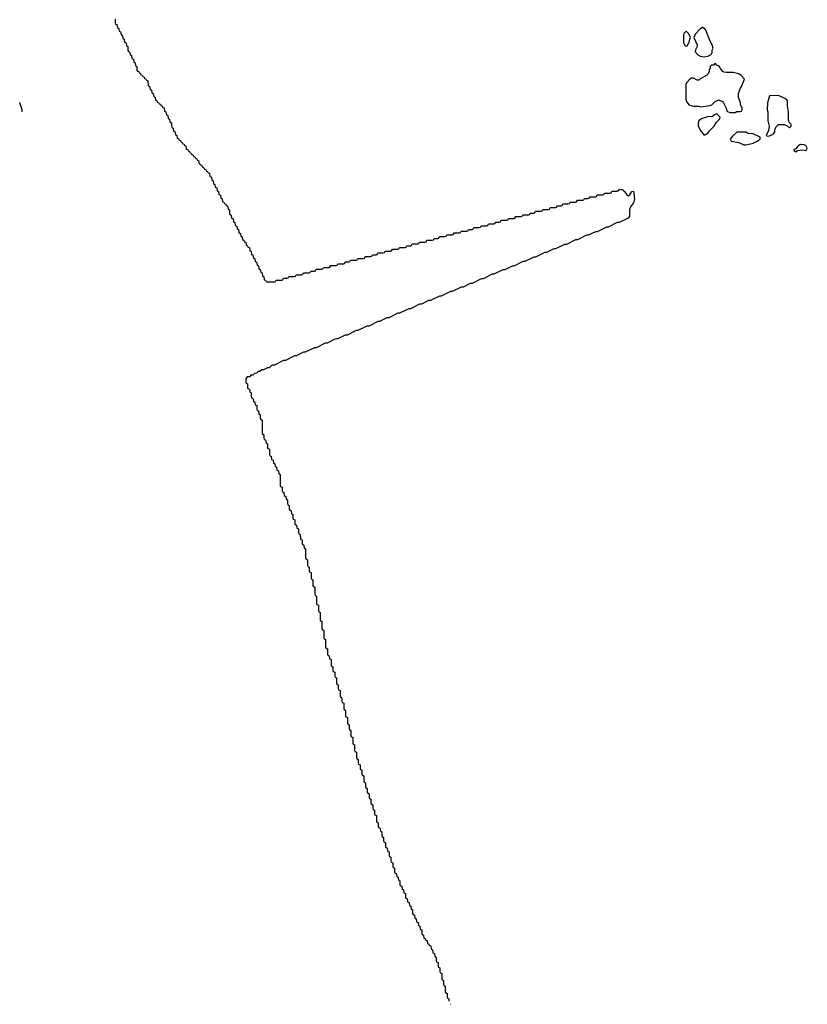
# Model space of a CAD drawing. Header units: inches. Extents: x 2668334 to 2765628, y 828034 to 955234.
# Tile 52 of 218: x 2668941 to 2677626, y 867769 to 878626. Entities that reach past the tile are written whole.
import ezdxf

# ---------------------------------------------------------------- set-up
doc = ezdxf.new("R2010")
doc.units = ezdxf.units.IN
doc.header["$MEASUREMENT"] = 0
for name, color, linetype in [('C6867', 7, 'Continuous'), ('C6876', 7, 'Continuous'), ('C6877', 7, 'Continuous')]:
    doc.layers.add(name, color=color, linetype=linetype)

msp = doc.modelspace()

# ---------------------------------------------------------------- linework, layer by layer
at = {"layer": 'C6867', "color": 4, "elevation": -4}
for points in [[(2669994, 878630), (2669994, 878590), (2669998, 878578), (2670000, 878577)], [(2668968, 877610), (2668968, 877630), (2668942, 877710), (2668941, 877712)]]:
    msp.add_lwpolyline(points, dxfattribs=at)
at = {"layer": 'C6876', "color": 4, "elevation": -4}
for points in [[(2672814, 870000), (2672814, 869990), (2672818, 869978), (2672834, 869970), (2672834, 869930), (2672838, 869918), (2672854, 869910), (2672854, 869870), (2672858, 869858), (2672874, 869850), (2672874, 869790), (2672878, 869778), (2672894, 869770), (2672894, 869730), (2672898, 869718), (2672914, 869710), (2672918, 869678), (2672934, 869670), (2672934, 869630), (2672938, 869618), (2672954, 869610), (2672954, 869570), (2672958, 869558), (2672974, 869550), (2672974, 869510), (2672978, 869498), (2672993, 869493), (2672998, 869458), (2673014, 869450), (2673014, 869410), (2673018, 869398), (2673034, 869390), (2673034, 869350), (2673038, 869338), (2673054, 869330), (2673054, 869290), (2673058, 869278), (2673074, 869270), (2673074, 869230), (2673078, 869218), (2673093, 869213), (2673098, 869178), (2673114, 869170), (2673118, 869138), (2673134, 869130), (2673134, 869090), (2673138, 869078), (2673153, 869073), (2673158, 869038), (2673174, 869030), (2673178, 868998), (2673194, 868990), (2673194, 868950), (2673198, 868938), (2673213, 868933), (2673218, 868898), (2673234, 868890), (2673238, 868858), (2673253, 868853), (2673258, 868818), (2673274, 868810), (2673274, 868770), (2673278, 868758), (2673293, 868753), (2673298, 868718), (2673314, 868710), (2673318, 868678), (2673334, 868670), (2673338, 868638), (2673354, 868630), (2673358, 868598), (2673374, 868590), (2673374, 868550), (2673378, 868538), (2673394, 868530), (2673398, 868498), (2673413, 868493), (2673418, 868478), (2673433, 868473), (2673438, 868438), (2673453, 868433), (2673458, 868418), (2673473, 868413), (2673478, 868378), (2673494, 868370), (2673498, 868338), (2673514, 868330), (2673518, 868298), (2673534, 868290), (2673534, 868250), (2673538, 868238), (2673554, 868230), (2673554, 868190), (2673558, 868178), (2673574, 868170), (2673574, 868130), (2673578, 868118), (2673594, 868110), (2673594, 868050), (2673598, 868038), (2673614, 868030), (2673614, 867990), (2673618, 867978), (2673634, 867970), (2673634, 867910), (2673638, 867898), (2673654, 867890), (2673654, 867850), (2673658, 867838), (2673674, 867830), (2673674, 867805)], [(2673693, 867770), (2673694, 867770), (2673694, 867769)]]:
    msp.add_lwpolyline(points, dxfattribs=at)
at = {"layer": 'C6877', "color": 4, "elevation": -4}
msp.add_lwpolyline([(2670000, 878577), (2670013, 878573), (2670018, 878538), (2670034, 878530), (2670038, 878498), (2670054, 878490), (2670058, 878458), (2670074, 878450), (2670078, 878418), (2670094, 878410), (2670098, 878378), (2670114, 878370), (2670118, 878338), (2670134, 878330), (2670134, 878290), (2670138, 878278), (2670153, 878273), (2670158, 878238), (2670174, 878230), (2670178, 878198), (2670194, 878190), (2670198, 878158), (2670214, 878150), (2670218, 878118), (2670234, 878110), (2670234, 878070), (2670238, 878058), (2670253, 878053), (2670258, 878038), (2670273, 878033), (2670278, 878018), (2670293, 878013), (2670298, 877998), (2670313, 877993), (2670318, 877978), (2670333, 877973), (2670338, 877958), (2670353, 877953), (2670358, 877898), (2670373, 877893), (2670378, 877858), (2670394, 877850), (2670398, 877818), (2670414, 877810), (2670418, 877778), (2670434, 877770), (2670438, 877738), (2670453, 877733), (2670458, 877718), (2670473, 877713), (2670478, 877698), (2670493, 877693), (2670498, 877678), (2670513, 877673), (2670518, 877658), (2670533, 877653), (2670538, 877618), (2670554, 877610), (2670558, 877578), (2670574, 877570), (2670578, 877538), (2670594, 877530), (2670598, 877498), (2670614, 877490), (2670614, 877450), (2670618, 877438), (2670634, 877430), (2670638, 877398), (2670653, 877393), (2670658, 877358), (2670674, 877350), (2670678, 877318), (2670693, 877313), (2670698, 877298), (2670713, 877293), (2670718, 877278), (2670733, 877273), (2670738, 877258), (2670753, 877253), (2670758, 877238), (2670773, 877233), (2670778, 877198), (2670793, 877193), (2670798, 877178), (2670813, 877173), (2670818, 877158), (2670833, 877153), (2670838, 877138), (2670853, 877133), (2670858, 877118), (2670873, 877113), (2670878, 877098), (2670893, 877093), (2670898, 877078), (2670913, 877073), (2670918, 877038), (2670933, 877033), (2670938, 877018), (2670953, 877013), (2670958, 876998), (2670973, 876993), (2670978, 876978), (2670993, 876973), (2670998, 876958), (2671013, 876953), (2671018, 876938), (2671033, 876933), (2671038, 876898), (2671054, 876890), (2671058, 876858), (2671074, 876850), (2671078, 876818), (2671094, 876810), (2671098, 876778), (2671113, 876773), (2671118, 876738), (2671134, 876730), (2671138, 876698), (2671154, 876690), (2671158, 876658), (2671174, 876650), (2671178, 876618), (2671193, 876613), (2671198, 876598), (2671213, 876593), (2671218, 876578), (2671233, 876573), (2671238, 876538), (2671254, 876530), (2671254, 876490), (2671258, 876478), (2671274, 876470), (2671278, 876438), (2671294, 876430), (2671298, 876398), (2671314, 876390), (2671318, 876358), (2671334, 876350), (2671338, 876318), (2671353, 876313), (2671358, 876278), (2671374, 876270), (2671378, 876238), (2671394, 876230), (2671398, 876198), (2671413, 876193), (2671418, 876178), (2671433, 876173), (2671438, 876138), (2671453, 876133), (2671458, 876118), (2671473, 876113), (2671478, 876078), (2671493, 876073), (2671498, 876038), (2671513, 876033), (2671518, 875998), (2671533, 875993), (2671538, 875958), (2671553, 875953), (2671558, 875918), (2671573, 875913), (2671578, 875878), (2671593, 875873), (2671598, 875838), (2671613, 875833), (2671618, 875798), (2671633, 875793), (2671638, 875758), (2671653, 875753), (2671658, 875738), (2671670, 875734), (2671750, 875734), (2671762, 875738), (2671770, 875754), (2671830, 875754), (2671842, 875758), (2671850, 875774), (2671890, 875774), (2671902, 875778), (2671910, 875794), (2671970, 875794), (2671982, 875798), (2671990, 875814), (2672050, 875814), (2672062, 875818), (2672070, 875834), (2672130, 875834), (2672142, 875838), (2672150, 875854), (2672190, 875854), (2672202, 875858), (2672210, 875874), (2672270, 875874), (2672282, 875878), (2672290, 875894), (2672350, 875894), (2672362, 875898), (2672370, 875914), (2672430, 875914), (2672442, 875918), (2672450, 875934), (2672510, 875934), (2672522, 875938), (2672530, 875954), (2672570, 875954), (2672582, 875958), (2672590, 875974), (2672650, 875974), (2672662, 875978), (2672670, 875994), (2672730, 875994), (2672742, 875998), (2672750, 876014), (2672810, 876014), (2672822, 876018), (2672830, 876034), (2672870, 876034), (2672882, 876038), (2672890, 876054), (2672950, 876054), (2672962, 876058), (2672970, 876074), (2673030, 876074), (2673042, 876078), (2673050, 876094), (2673110, 876094), (2673122, 876098), (2673130, 876114), (2673190, 876114), (2673202, 876118), (2673210, 876134), (2673250, 876134), (2673262, 876138), (2673270, 876154), (2673330, 876154), (2673342, 876158), (2673350, 876174), (2673410, 876174), (2673422, 876178), (2673430, 876194), (2673490, 876194), (2673502, 876198), (2673510, 876214), (2673550, 876214), (2673562, 876218), (2673570, 876234), (2673630, 876234), (2673642, 876238), (2673650, 876254), (2673710, 876254), (2673722, 876258), (2673730, 876274), (2673790, 876274), (2673802, 876278), (2673810, 876294), (2673870, 876294), (2673882, 876298), (2673890, 876314), (2673930, 876314), (2673942, 876318), (2673950, 876334), (2674010, 876334), (2674022, 876338), (2674030, 876354), (2674090, 876354), (2674102, 876358), (2674110, 876374), (2674170, 876374), (2674182, 876378), (2674190, 876394), (2674230, 876394), (2674242, 876398), (2674250, 876414), (2674310, 876414), (2674322, 876418), (2674330, 876434), (2674390, 876434), (2674402, 876438), (2674410, 876454), (2674470, 876454), (2674482, 876458), (2674490, 876474), (2674550, 876474), (2674562, 876478), (2674570, 876494), (2674610, 876494), (2674622, 876498), (2674630, 876514), (2674690, 876514), (2674702, 876518), (2674710, 876534), (2674770, 876534), (2674782, 876538), (2674790, 876554), (2674850, 876554), (2674862, 876558), (2674870, 876574), (2674910, 876574), (2674922, 876578), (2674930, 876594), (2674990, 876594), (2675002, 876598), (2675010, 876614), (2675070, 876614), (2675082, 876618), (2675090, 876634), (2675150, 876634), (2675162, 876638), (2675170, 876654), (2675210, 876654), (2675222, 876658), (2675230, 876674), (2675290, 876674), (2675302, 876678), (2675310, 876694), (2675370, 876694), (2675382, 876698), (2675390, 876714), (2675450, 876714), (2675462, 876718), (2675470, 876734), (2675530, 876734), (2675542, 876738), (2675550, 876754), (2675590, 876754), (2675598, 876738), (2675610, 876734), (2675618, 876718), (2675630, 876714), (2675634, 876690), (2675650, 876682), (2675670, 876694), (2675690, 876732), (2675710, 876734), (2675722, 876650), (2675710, 876606), (2675677, 876563), (2675667, 876533), (2675665, 876455), (2675650, 876438), (2675550, 876388), (2675530, 876388), (2675430, 876338), (2675410, 876338), (2675310, 876288), (2675290, 876288), (2675210, 876248), (2675190, 876248), (2675090, 876198), (2675070, 876198), (2674970, 876148), (2674950, 876148), (2674850, 876098), (2674830, 876098), (2674750, 876058), (2674730, 876058), (2674630, 876008), (2674610, 876008), (2674510, 875958), (2674490, 875958), (2674390, 875908), (2674370, 875908), (2674290, 875868), (2674270, 875868), (2674170, 875818), (2674150, 875818), (2674050, 875768), (2674030, 875768), (2673930, 875718), (2673910, 875718), (2673830, 875678), (2673810, 875678), (2673710, 875628), (2673690, 875628), (2673590, 875578), (2673570, 875578), (2673470, 875528), (2673450, 875528), (2673370, 875488), (2673350, 875488), (2673250, 875438), (2673230, 875438), (2673130, 875388), (2673110, 875388), (2673010, 875338), (2672990, 875338), (2672910, 875298), (2672890, 875298), (2672790, 875248), (2672770, 875248), (2672670, 875198), (2672650, 875198), (2672550, 875148), (2672530, 875148), (2672450, 875108), (2672433, 875107), (2672410, 875098), (2672330, 875058), (2672310, 875058), (2672210, 875008), (2672190, 875008), (2672090, 874958), (2672070, 874958), (2671990, 874918), (2671970, 874918), (2671870, 874868), (2671850, 874868), (2671750, 874818), (2671730, 874818), (2671714, 874810), (2671692, 874788), (2671673, 874787), (2671630, 874766), (2671610, 874766), (2671590, 874746), (2671570, 874746), (2671553, 874727), (2671530, 874726), (2671513, 874707), (2671490, 874706), (2671473, 874687), (2671450, 874686), (2671434, 874670), (2671434, 874630), (2671438, 874618), (2671454, 874610), (2671454, 874570), (2671458, 874558), (2671473, 874553), (2671478, 874518), (2671494, 874510), (2671494, 874470), (2671498, 874458), (2671513, 874453), (2671518, 874418), (2671534, 874410), (2671538, 874378), (2671554, 874370), (2671554, 874330), (2671558, 874318), (2671573, 874313), (2671578, 874278), (2671594, 874270), (2671594, 874230), (2671598, 874218), (2671614, 874210), (2671614, 874070), (2671618, 874058), (2671634, 874050), (2671634, 874010), (2671638, 873998), (2671653, 873993), (2671658, 873958), (2671674, 873950), (2671674, 873910), (2671678, 873898), (2671694, 873890), (2671694, 873830), (2671698, 873818), (2671713, 873813), (2671718, 873778), (2671734, 873770), (2671738, 873738), (2671754, 873730), (2671758, 873698), (2671773, 873693), (2671778, 873658), (2671794, 873650), (2671798, 873618), (2671814, 873610), (2671814, 873490), (2671818, 873478), (2671834, 873470), (2671834, 873430), (2671838, 873418), (2671853, 873413), (2671858, 873378), (2671874, 873370), (2671878, 873338), (2671894, 873330), (2671894, 873290), (2671898, 873278), (2671914, 873270), (2671914, 873230), (2671918, 873218), (2671933, 873213), (2671938, 873178), (2671954, 873170), (2671954, 873130), (2671958, 873118), (2671974, 873110), (2671974, 873070), (2671978, 873058), (2671993, 873053), (2671998, 873018), (2672014, 873010), (2672014, 872970), (2672018, 872958), (2672033, 872953), (2672038, 872898), (2672054, 872890), (2672054, 872850), (2672058, 872838), (2672073, 872833), (2672078, 872798), (2672094, 872790), (2672094, 872690), (2672098, 872678), (2672114, 872670), (2672114, 872610), (2672118, 872598), (2672134, 872590), (2672134, 872550), (2672138, 872538), (2672154, 872530), (2672154, 872470), (2672158, 872458), (2672174, 872450), (2672174, 872390), (2672178, 872378), (2672194, 872370), (2672194, 872290), (2672198, 872278), (2672214, 872270), (2672214, 872190), (2672218, 872178), (2672234, 872170), (2672234, 872110), (2672238, 872098), (2672254, 872090), (2672254, 872010), (2672258, 871998), (2672274, 871990), (2672274, 871910), (2672278, 871898), (2672294, 871890), (2672294, 871810), (2672298, 871798), (2672314, 871790), (2672314, 871710), (2672318, 871698), (2672334, 871690), (2672334, 871630), (2672338, 871618), (2672354, 871610), (2672358, 871578), (2672374, 871570), (2672374, 871510), (2672378, 871498), (2672394, 871490), (2672394, 871450), (2672398, 871438), (2672414, 871430), (2672414, 871390), (2672418, 871378), (2672434, 871370), (2672434, 871310), (2672438, 871298), (2672454, 871290), (2672454, 871250), (2672458, 871238), (2672474, 871230), (2672474, 871170), (2672478, 871158), (2672494, 871150), (2672494, 871110), (2672498, 871098), (2672514, 871090), (2672514, 871030), (2672518, 871018), (2672534, 871010), (2672534, 870950), (2672538, 870938), (2672554, 870930), (2672554, 870870), (2672558, 870858), (2672574, 870850), (2672574, 870810), (2672578, 870798), (2672594, 870790), (2672594, 870730), (2672598, 870718), (2672614, 870710), (2672614, 870650), (2672618, 870638), (2672634, 870630), (2672634, 870570), (2672638, 870558), (2672654, 870550), (2672654, 870490), (2672658, 870478), (2672674, 870470), (2672674, 870430), (2672678, 870418), (2672694, 870410), (2672694, 870370), (2672698, 870358), (2672714, 870350), (2672714, 870310), (2672718, 870298), (2672734, 870290), (2672734, 870230), (2672738, 870218), (2672754, 870210), (2672754, 870170), (2672758, 870158), (2672774, 870150), (2672774, 870110), (2672778, 870098), (2672794, 870090), (2672794, 870050), (2672798, 870038), (2672814, 870030), (2672814, 870000)], dxfattribs=at)
at = {"layer": 'C6877', "color": 4, "elevation": 4}
for points in [[(2676470, 878538), (2676440, 878520), (2676392, 878470), (2676374, 878430), (2676411, 878350), (2676411, 878330), (2676392, 878292), (2676391, 878270), (2676418, 878238), (2676444, 878224), (2676490, 878216), (2676530, 878222), (2676560, 878240), (2676568, 878250), (2676576, 878264), (2676578, 878290), (2676588, 878310), (2676578, 878350), (2676565, 878365), (2676546, 878406), (2676508, 878510), (2676500, 878520)], [(2676290, 878498), (2676266, 878474), (2676262, 878450), (2676262, 878370), (2676278, 878338), (2676290, 878334), (2676302, 878338), (2676322, 878378), (2676328, 878392), (2676329, 878411), (2676338, 878430), (2676318, 878470)], [(2676610, 878146), (2676590, 878126), (2676570, 878126), (2676554, 878110), (2676554, 878090), (2676545, 878075), (2676542, 878050), (2676530, 878026), (2676514, 878010), (2676446, 877974), (2676430, 877958), (2676410, 877958), (2676370, 877982), (2676350, 877982), (2676330, 877969), (2676295, 877930), (2676287, 877910), (2676287, 877747), (2676298, 877718), (2676315, 877695), (2676330, 877685), (2676370, 877671), (2676429, 877671), (2676450, 877665), (2676550, 877678), (2676574, 877686), (2676610, 877722), (2676650, 877742), (2676690, 877722), (2676702, 877710), (2676732, 877650), (2676738, 877618), (2676770, 877602), (2676830, 877602), (2676850, 877612), (2676887, 877613), (2676902, 877618), (2676907, 877633), (2676908, 877650), (2676889, 877689), (2676889, 877710), (2676869, 877770), (2676869, 877810), (2676889, 877871), (2676902, 877890), (2676935, 877970), (2676897, 878010), (2676870, 878029), (2676810, 878045), (2676730, 878042), (2676710, 878048), (2676696, 878056), (2676670, 878086), (2676655, 878115), (2676630, 878126)], [(2677310, 877789), (2677210, 877786), (2677186, 877710), (2677185, 877630), (2677191, 877610), (2677192, 877510), (2677205, 877450), (2677197, 877403), (2677174, 877350), (2677190, 877342), (2677210, 877345), (2677250, 877362), (2677268, 877390), (2677269, 877411), (2677280, 877440), (2677310, 877471), (2677371, 877471), (2677412, 877452), (2677430, 877434), (2677447, 877453), (2677448, 877470), (2677429, 877489), (2677418, 877518), (2677418, 877610), (2677406, 877674), (2677409, 877730), (2677401, 877741), (2677378, 877758)], [(2676630, 877586), (2676604, 877576), (2676580, 877560), (2676525, 877555), (2676480, 877540), (2676451, 877529), (2676431, 877509), (2676424, 877484), (2676424, 877456), (2676446, 877406), (2676490, 877354), (2676510, 877362), (2676530, 877374), (2676543, 877397), (2676598, 877450), (2676624, 877496), (2676658, 877530), (2676666, 877550)], [(2676950, 877386), (2676850, 877386), (2676800, 877340), (2676774, 877310), (2676786, 877286), (2676870, 877271), (2676926, 877246), (2676950, 877247), (2677030, 877264), (2677074, 877286), (2677106, 877310), (2677106, 877330), (2677030, 877368), (2676969, 877369)], [(2677550, 877248), (2677522, 877230), (2677498, 877202), (2677474, 877190), (2677490, 877174), (2677510, 877174), (2677518, 877182), (2677570, 877192), (2677610, 877185), (2677618, 877190), (2677626, 877210), (2677610, 877238), (2677587, 877247)]]:
    msp.add_lwpolyline(points, close=True, dxfattribs=at)

doc.saveas('drawing.dxf')
